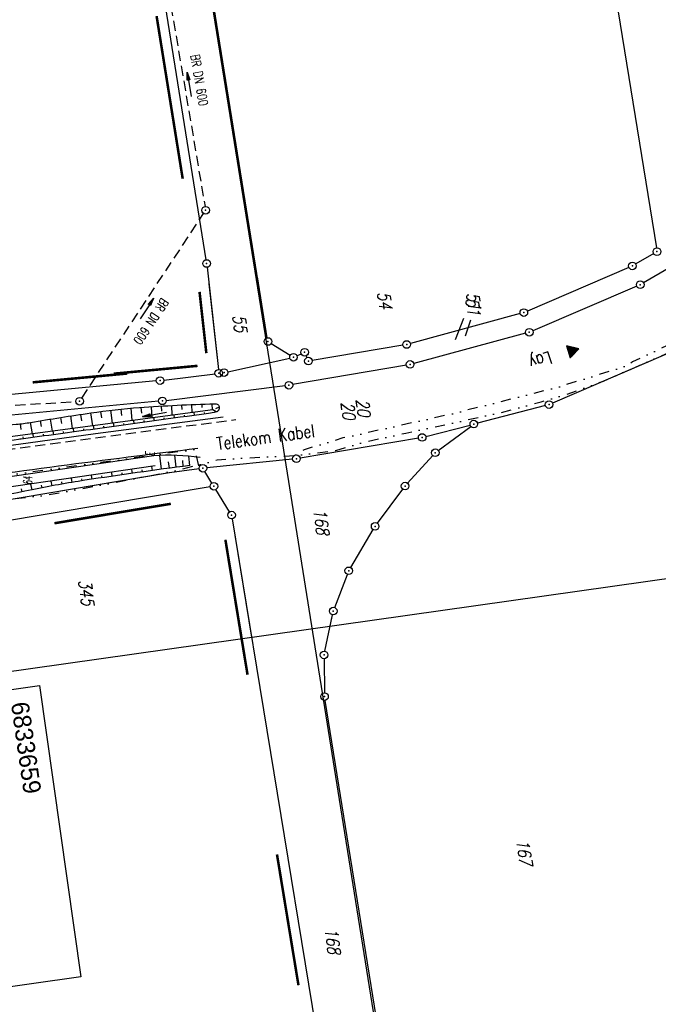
# Model space of a CAD drawing. Extents: x 446388 to 447135, y 445359 to 446567.
# Tile 22 of 80: x 446752 to 446877, y 445509 to 445703. Entities that reach past the tile are written whole.
import ezdxf
from ezdxf.enums import TextEntityAlignment as Align

# ---------------------------------------------------------------- set-up
doc = ezdxf.new("R2010")
doc.units = 0
doc.header["$LTSCALE"] = 2
doc.header["$MEASUREMENT"] = 0
for name, pattern in [('AUSGEZOGEN', [0]), ('GEMARKBAB', [3.7, 2, -0.5, 0.1, -0.5, 0.1, -0.5]), ('GESTRICH-X2', [1.5, 1, -0.5]), ('GETRENNTX3', [3.25, 1, -0.75, 0, -0.75, 0, -0.75])]:
    doc.linetypes.add(name, pattern=pattern)
doc.layers.get('0').update_dxf_attribs({"linetype": 'AUSGEZOGEN'})
for name, color, linetype in [('202-FLSTNR', 8, 'AUSGEZOGEN'), ('202-GEMARKGRZ', 7, 'GEMARKBAB'), ('202-GRENZL', 8, 'AUSGEZOGEN'), ('202-GRENZP', 8, 'AUSGEZOGEN'), ('203-FLSTNR', 8, 'AUSGEZOGEN'), ('203-GEMARKGRZ', 7, 'GEMARKBAB'), ('203-GRENZL', 8, 'AUSGEZOGEN'), ('203-GRENZP', 8, 'AUSGEZOGEN'), ('ANMERKUNG', 7, 'CONTINUOUS'), ('BOESCHG', 250, 'AUSGEZOGEN'), ('BW-SCHRIFT', 250, 'AUSGEZOGEN'), ('DURCHL', 200, 'GESTRICH-X2'), ('FBRTOP', 250, 'AUSGEZOGEN'), ('GRABEN', 250, 'AUSGEZOGEN'), ('KANAL', 7, 'GESTRICH-X2'), ('MULDE', 250, 'AUSGEZOGEN'), ('PFEIL', 7, 'CONTINUOUS'), ('PFEILTOP', 200, 'AUSGEZOGEN'), ('Planeinteilung', 250, 'CONTINUOUS'), ('RAHMEN', 7, 'AUSGEZOGEN'), ('SCHRIFT', 7, 'AUSGEZOGEN'), ('SCHSYMBOL', 200, 'AUSGEZOGEN'), ('STRASSE', 250, 'AUSGEZOGEN'), ('STROMLTG', 4, 'AUSGEZOGEN'), ('TELEKOM', 4, 'GETRENNTX3'), ('TEXTO', 4, 'CONTINUOUS'), ('W-LTG', 4, 'GESTRICH-X2')]:
    doc.layers.add(name, color=color, linetype=linetype)
doc.styles.add('ROMANS', font='romans.shx', dxfattribs={"width": 0.8})
doc.styles.add('UNIR-O', font='unir_o.shx', dxfattribs={"height": 2.5})

# ---------------------------------------------------------------- blocks, each defined once
blk = doc.blocks.new('GST')
at = {"color": 0}
blk.add_circle((0, 0), 0.75, dxfattribs=at)
blk.add_point((0, 0), dxfattribs=at)
blk = doc.blocks.new('10')
blk.add_blockref('GST', (0, 0))
blk = doc.blocks.new('PFEIL2')
at = {"color": 0}
for p, q in [((0.88, 0), (-2.4, -0.01)), ((0.88, -0.27), (0.88, 0.28)), ((0.88, 0.28), (2.43, 0.01)), ((0.91, 0.27), (0.88, 0.26)), ((0.97, 0.26), (0.88, 0.25)), ((1.02, 0.25), (0.88, 0.23)), ((1.07, 0.24), (0.88, 0.21)), ((1.13, 0.23), (0.88, 0.19)), ((1.18, 0.22), (0.88, 0.17)), ((1.24, 0.21), (0.88, 0.15)), ((1.29, 0.21), (0.88, 0.14)), ((1.34, 0.2), (0.88, 0.12)), ((1.4, 0.19), (0.88, 0.1)), ((1.45, 0.18), (0.88, 0.08)), ((1.51, 0.17), (0.88, 0.06)), ((1.56, 0.16), (0.88, 0.04)), ((1.61, 0.15), (0.88, 0.02)), ((1.67, 0.14), (0.88, 0.01)), ((1.72, 0.13), (0.88, -0.01)), ((1.78, 0.12), (0.88, -0.03)), ((1.83, 0.11), (0.88, -0.05)), ((1.88, 0.1), (0.88, -0.07)), ((1.94, 0.09), (0.88, -0.09)), ((2.05, 0.08), (0.88, -0.12)), ((1.99, 0.08), (0.88, -0.11)), ((2.1, 0.07), (0.88, -0.14)), ((2.15, 0.06), (0.88, -0.16)), ((2.21, 0.05), (0.88, -0.18)), ((2.26, 0.04), (0.88, -0.2)), ((2.32, 0.03), (0.88, -0.22)), ((2.37, 0.02), (0.88, -0.23)), ((2.42, 0.01), (0.88, -0.25)), ((2.43, 0.01), (0.88, -0.27))]:
    blk.add_line(p, q, dxfattribs=at)
blk = doc.blocks.new('1135594')
at = {"layer": 'RAHMEN'}
blk.add_line((950, 5), (950, 589), dxfattribs=at)
blk = doc.blocks.new('RPFEIL')
at = {"color": 0}
for p, q in [((0, 0), (-1.25, -2.17)), ((-1.05, -2.17), (-1.05, -1.82)), ((-0.95, -2.17), (-0.95, -1.65)), ((-0.85, -2.17), (-0.85, -1.47)), ((-0.75, -2.17), (-0.75, -1.3)), ((-0.65, -2.17), (-0.65, -1.13)), ((-0.55, -2.17), (-0.55, -0.95)), ((-0.45, -2.17), (-0.45, -0.78)), ((-0.35, -2.17), (-0.35, -0.61)), ((-0.25, -2.17), (-0.25, -0.43)), ((-0.15, -2.17), (-0.15, -0.26)), ((-0.05, -2.17), (-0.05, -0.09)), ((1.25, -2.17), (0, 0)), ((0.05, -2.17), (0.05, -0.09)), ((0.15, -2.17), (0.15, -0.26)), ((0.25, -2.17), (0.25, -0.43)), ((0.35, -2.17), (0.35, -0.61)), ((0.45, -2.17), (0.45, -0.78)), ((0.55, -2.17), (0.55, -0.95)), ((0.65, -2.17), (0.65, -1.13)), ((0.75, -2.17), (0.75, -1.3)), ((0.85, -2.17), (0.85, -1.47)), ((0.95, -2.17), (0.95, -1.65)), ((1.05, -2.17), (1.05, -1.82)), ((-1.25, -2.17), (1.25, -2.17)), ((-1.15, -2.17), (-1.15, -1.99)), ((1.15, -2.17), (1.15, -1.99))]:
    blk.add_line(p, q, dxfattribs=at)

msp = doc.modelspace()

# ---------------------------------------------------------------- linework, layer by layer
at = {"layer": '202-FLSTNR'}
msp.add_line((446840.34, 445644.15), (446839.28, 445640.99), dxfattribs=at)
at = {"layer": '202-GEMARKGRZ', "const_width": 0.5, "flags": 128}
for points in [[(446778.49, 445703.96), (446783.63, 445671.96)], [(446786.55, 445635.13), (446770.03, 445633.58)], [(446781.3, 445607.98), (446761.82, 445604.73)], [(446792.33, 445599.12), (446794.82, 445583.95)]]:
    msp.add_lwpolyline(points, dxfattribs=at)
at = {"layer": '202-GRENZL'}
for p, q in [((446835.06, 445917.56), (446876.91, 445658.34)), ((446800.29, 445640.66), (446763.45, 445868.74)), ((446777.83, 445720.65), (446788.22, 445656.01)), ((446893.73, 445662.66), (446874.38, 445651.48)), ((446876.38, 445657.22), (446872.84, 445655.18)), ((446788.42, 445654.52), (446790.66, 445634.42)), ((446871.5, 445654.5), (446851.5, 445645.92)), ((446873.04, 445650.8), (446852.58, 445642.04)), ((446850.09, 445645.42), (446828.46, 445639.53)), ((446851.17, 445641.54), (446829.14, 445635.6)), ((446801.05, 445639.53), (446804.81, 445637.2)), ((446827, 445639.2), (446809.12, 445636.19)), ((446792.5, 445633.96), (446804.72, 445636.65)), ((446806.13, 445637.12), (446806.97, 445637.49)), ((446807.94, 445637.11), (446808.09, 445636.76)), ((446878.68, 445637.35), (446856.48, 445627.81)), ((446827.68, 445635.27), (446805.28, 445631.45)), ((446778.43, 445632.15), (446702.65, 445625.04)), ((446779.92, 445632.31), (446790, 445633.58)), ((446780.37, 445628.33), (446803.8, 445631.23)), ((446778.88, 445628.17), (446703.27, 445621.07)), ((446855.06, 445627.32), (446841.69, 445623.86)), ((446831.52, 445621.22), (446840.23, 445623.48)), ((446833.96, 445618.48), (446840.36, 445623.22)), ((446830.05, 445620.9), (446806.76, 445616.97)), ((446805.27, 445616.77), (446788.37, 445615.06)), ((446827.93, 445612.03), (446832.86, 445617.47)), ((446786.88, 445614.87), (446781.03, 445614.04)), ((446781.03, 445614.04), (446706, 445601.43)), ((446789.39, 445612.07), (446788.01, 445614.34)), ((446789.04, 445611.31), (446706.56, 445597.52)), ((446792.88, 445606.4), (446790.17, 445610.79)), ((446821.98, 445604.14), (446826.98, 445610.87)), ((446793.39, 445605.02), (446797.21, 445581.72)), ((446816.72, 445595.43), (446821.15, 445602.89)), ((446813.56, 445587.57), (446816.07, 445594.09)), ((446812.67, 445583.91), (446813.14, 445586.14))]:
    msp.add_line(p, q, dxfattribs=at)
at = {"layer": '203-FLSTNR'}
msp.add_line((446838.93, 445644.46), (446837.28, 445640.25), dxfattribs=at)
at = {"layer": '203-GEMARKGRZ', "const_width": 0.5, "flags": 128}
for points in [[(446786.95, 445649.69), (446788.29, 445637.62)], [(446772.73, 445633.62), (446754.1, 445631.88)], [(446775.07, 445606.94), (446758.37, 445604.15)], [(446792.04, 445600.91), (446796.4, 445574.34)], [(446802.2, 445538.97), (446806.43, 445513.23)]]:
    msp.add_lwpolyline(points, dxfattribs=at)
at = {"layer": '203-GRENZL'}
for p, q in [((446871.5, 445654.5), (446851.5, 445645.92)), ((446788.78, 445651.28), (446790.66, 445634.42)), ((446800.29, 445640.66), (446798.36, 445652.63)), ((446873.04, 445650.81), (446852.58, 445642.04)), ((446850.09, 445645.42), (446828.46, 445639.53)), ((446851.17, 445641.54), (446829.14, 445635.6)), ((446801.05, 445639.53), (446804.81, 445637.2)), ((446827, 445639.21), (446809.12, 445636.19)), ((446792.5, 445633.96), (446804.72, 445636.65)), ((446806.13, 445637.12), (446806.97, 445637.49)), ((446807.94, 445637.11), (446808.09, 445636.76)), ((446875.52, 445635.99), (446856.48, 445627.81)), ((446827.68, 445635.27), (446805.28, 445631.45)), ((446778.43, 445632.15), (446702.65, 445625.04)), ((446779.92, 445632.31), (446790, 445633.58)), ((446780.38, 445628.33), (446803.8, 445631.23)), ((446778.88, 445628.17), (446703.27, 445621.07)), ((446855.06, 445627.32), (446841.69, 445623.86)), ((446831.52, 445621.22), (446840.23, 445623.48)), ((446833.96, 445618.48), (446840.36, 445623.22)), ((446830.05, 445620.91), (446806.76, 445616.98)), ((446805.27, 445616.77), (446788.37, 445615.06)), ((446827.93, 445612.03), (446832.86, 445617.47)), ((446786.88, 445614.88), (446780.98, 445614.04)), ((446780.98, 445614.04), (446706, 445601.43)), ((446789.39, 445612.07), (446788.01, 445614.34)), ((446789.04, 445611.31), (446706.56, 445597.52)), ((446792.88, 445606.4), (446790.17, 445610.79)), ((446821.98, 445604.14), (446826.98, 445610.87)), ((446793.39, 445605.02), (446822.74, 445426.2)), ((446816.72, 445595.44), (446821.15, 445602.89)), ((446813.56, 445587.57), (446816.07, 445594.09)), ((446811.63, 445578.97), (446813.14, 445586.14)), ((446811.49, 445577.49), (446811.55, 445570.78)), ((446835.97, 445419.46), (446811.68, 445569.29))]:
    msp.add_line(p, q, dxfattribs=at)
at = {"layer": 'BOESCHG'}
for p, q in [((446767.69, 445624.88), (446767.52, 445626.15)), ((446769.8, 445623.86), (446769.5, 445626.4)), ((446771.62, 445625.37), (446771.49, 445626.61)), ((446773.69, 445624.38), (446773.48, 445626.8)), ((446775.56, 445625.8), (446775.47, 445626.96)), ((446777.61, 445624.9), (446777.47, 445627.09)), ((446779.53, 445626.19), (446779.47, 445627.22)), ((446781.56, 445625.43), (446781.46, 445627.33)), ((446783.5, 445626.56), (446783.46, 445627.42)), ((446785.52, 445625.96), (446785.46, 445627.51)), ((446787.48, 445626.9), (446787.46, 445627.58)), ((446789.49, 445626.48), (446789.46, 445627.64)), ((446790.22, 445626.05), (446789.55, 445626.49)), ((446790.84, 445626.99), (446790.1, 445626.7)), ((446790.69, 445627.38), (446790.69, 445627.38)), ((446755.85, 445623.17), (446755.66, 445624.32)), ((446758.01, 445622.29), (446757.63, 445624.64)), ((446759.8, 445623.76), (446759.61, 445624.96)), ((446761.96, 445622.82), (446761.58, 445625.27)), ((446763.75, 445624.33), (446763.56, 445625.57)), ((446765.91, 445623.34), (446765.54, 445625.87)), ((446773.94, 445624.41), (446774.03, 445623.73)), ((446775.97, 445624.34), (446776.01, 445624)), ((446777.9, 445624.94), (446777.99, 445624.28)), ((446779.93, 445624.88), (446779.97, 445624.55)), ((446781.87, 445625.47), (446781.96, 445624.83)), ((446783.89, 445625.42), (446783.94, 445625.11)), ((446785.83, 445626), (446785.92, 445625.38)), ((446787.86, 445625.96), (446787.9, 445625.66)), ((446789.87, 445625.98), (446789.87, 445625.98)), ((446751.82, 445622.6), (446751.7, 445623.72)), ((446754.06, 445621.76), (446753.68, 445623.99)), ((446758.08, 445622.3), (446758.18, 445621.57)), ((446760.11, 445622.2), (446760.16, 445621.84)), ((446762.04, 445622.83), (446762.14, 445622.11)), ((446764.07, 445622.74), (446764.12, 445622.38)), ((446766.01, 445623.36), (446766.1, 445622.65)), ((446768.04, 445623.27), (446768.09, 445622.92)), ((446769.97, 445623.88), (446770.07, 445623.19)), ((446772, 445623.8), (446772.05, 445623.46)), ((446752.18, 445621.14), (446752.23, 445620.77)), ((446754.11, 445621.77), (446754.21, 445621.04)), ((446756.15, 445621.67), (446756.2, 445621.3)), ((446779.48, 445614.78), (446779.1, 445617.47)), ((446782.33, 445615.16), (446782.08, 445617.52)), ((446783.74, 445615.34), (446783.64, 445616.5)), ((446785.01, 445615.51), (446784.84, 445617.35)), ((446773.54, 445614.74), (446773.65, 445613.97)), ((446775.58, 445614.64), (446775.63, 445614.25)), ((446777.5, 445615.31), (446777.61, 445614.53)), ((446779.59, 445614.8), (446779.59, 445614.8)), ((446781.03, 445614.99), (446780.86, 445616.21)), ((446781.58, 445615.06), (446781.58, 445615.06)), ((446783.56, 445615.32), (446783.56, 445615.32)), ((446761.65, 445613.01), (446761.78, 445612.19)), ((446763.7, 445612.9), (446763.76, 445612.51)), ((446765.62, 445613.58), (446765.74, 445612.81)), ((446767.66, 445613.49), (446767.71, 445613.11)), ((446769.58, 445614.16), (446769.69, 445613.4)), ((446771.62, 445614.07), (446771.67, 445613.69)), ((446751.83, 445610.94), (446751.96, 445610.32)), ((446753.69, 445611.85), (446753.92, 445610.72)), ((446755.78, 445611.63), (446755.88, 445611.12)), ((446757.67, 445612.43), (446757.85, 445611.49)), ((446759.74, 445612.28), (446759.81, 445611.85))]:
    msp.add_line(p, q, dxfattribs=at)
for points in [[(446705.81, 445620.6, -0.0001), (446707.84, 445620.75, -0.00181), (446716.38, 445621.36, -0.001113), (446744.62, 445623.18, 0.005023), (446750.87, 445623.64, 0.021264), (446753.69, 445623.99, -0.00503), (446765.53, 445625.87, -0.018649), (446775.15, 445626.93, -0.012205), (446789.91, 445627.65)], [(446789.91, 445627.65, -0.197155), (446790.57, 445627.5, -0.234139), (446790.84, 445626.99, -0.158533), (446790.66, 445626.36, -0.192312), (446790.22, 445626.05, -0.020429), (446788.71, 445625.78, -0.001384), (446766.38, 445622.69, -0.000005), (446751.81, 445620.71, -0.000151), (446751.32, 445620.64, -0.001189), (446744.17, 445619.7, 0.000316), (446717.26, 445616.17, 0.015243), (446709.02, 445614.83, -0.038047), (446706.79, 445614.58, -0.185473)], [(446785.01, 445615.51, 0.006337), (446764.38, 445612.6, 0.012529), (446754.01, 445610.74, 0.004767), (446730.96, 445605.78, -0.00665), (446714.42, 445602.28, -0.026993), (446710.41, 445601.71, -0.002563), (446706.87, 445601.42)]]:
    msp.add_lwpolyline(points, format="xyb", dxfattribs=at)
msp.add_arc((446781.14, 445577.93), 39.6, 81.4286, 94.6204, dxfattribs=at)
at = {"layer": 'BW-SCHRIFT'}
msp.add_lwpolyline([(446755.41, 445572.21), (446763.54, 445514.88), (446725.59, 445509.5), (446717.46, 445566.83)], close=True, dxfattribs=at)
at = {"layer": 'DURCHL'}
for p, q in [((446779.81, 445714.88), (446788.03, 445666.47)), ((446763.75, 445628.78), (446787.75, 445665.12)), ((446714.72, 445625.31), (446762.59, 445628.09))]:
    msp.add_line(p, q, dxfattribs=at)
at = {"layer": 'FBRTOP'}
msp.add_lwpolyline([(446576.45, 446163.73, -0.000132), (446578.34, 446150.38, -0.000157), (446579.93, 446139.19, -0.000509), (446581.89, 446125.17, 0.000658), (446583.41, 446114.32, 0.000059), (446585.17, 446101.92, 0.000061), (446586.89, 446089.83, 0.000001), (446588.96, 446075.27, 0.000001), (446590.43, 446064.91, 0.000008), (446592.18, 446052.58, -0.000007), (446593.94, 446040.25, -0.00042), (446595.41, 446029.84, 0.000308), (446597.41, 446015.66, 0.000387), (446598.7, 446006.58, -0.000225), (446600.93, 445991, -0.000119), (446601.23, 445988.83, -0.000144)], format="xyb", dxfattribs=at)
at = {"layer": 'GRABEN'}
msp.add_lwpolyline([(446789.55, 445626.49), (446717.11, 445616.84), (446707.19, 445615.41)], dxfattribs=at)
at = {"layer": 'KANAL'}
for p, q in [((446779.81, 445714.88), (446788.03, 445666.47)), ((446763.75, 445628.78), (446787.75, 445665.12)), ((446714.72, 445625.31), (446762.59, 445628.09))]:
    msp.add_line(p, q, dxfattribs=at)
at = {"layer": 'MULDE', "flags": 128}
msp.add_lwpolyline([(446777.95, 445617.4), (446732, 445610.71), (446707.43, 445607.44), (446706.42, 445607.27)], dxfattribs=at)
at = {"layer": 'MULDE'}
msp.add_lwpolyline([(446778.24, 445615.42), (446732.28, 445608.73), (446707.73, 445605.46)], dxfattribs=at)
at = {"layer": 'STRASSE', "flags": 128}
msp.add_lwpolyline([(446791.61, 445625.06), (446766.45, 445621.72), (446751.32, 445619.68), (446717.41, 445615.26), (446691.19, 445611.41)], dxfattribs=at)
msp.add_lwpolyline([(446786.61, 445618.84, 0.002816), (446759.19, 445615.37, 0.002816), (446731.81, 445611.59, 0.002051), (446711.89, 445608.64, 0.002051), (446692.01, 445605.53)], format="xyb", dxfattribs=at)
at = {"layer": 'STROMLTG', "flags": 128}
msp.add_lwpolyline([(446737.65, 446032.07), (446753.66, 445927.47), (446764.8, 445855.11), (446776.32, 445787.24), (446787.64, 445717.12), (446801.6, 445630.45), (446814.45, 445549.8), (446825.76, 445479.35), (446835.37, 445420.55), (446838.51, 445400.72)], dxfattribs=at)
at = {"layer": 'TELEKOM', "flags": 128}
for points in [[(446978.08, 445746), (446973.3, 445738.23), (446963.74, 445723.2), (446951.88, 445704.57), (446943.7, 445692.06), (446929.76, 445677.26), (446920.94, 445667.93), (446910.9, 445659.31), (446900.56, 445651.56), (446885.28, 445642.14), (446872.24, 445635.89), (446871.17, 445635.15), (446857.28, 445630.83), (446837.13, 445625.78), (446815.19, 445620.93), (446807.52, 445618.62), (446805.73, 445617.52)], [(446813.78, 445618.47), (446819.95, 445620.27), (446827.59, 445621.89), (446839.04, 445624.36), (446845.93, 445625.84), (446854.23, 445628.04), (446859.26, 445629.5), (446866.49, 445632.14), (446874.56, 445635.64), (446879.21, 445637.68), (446887.77, 445642.62), (446891.41, 445644.67), (446901.55, 445650.76), (446922.21, 445666.82), (446937.22, 445682.41), (446946.3, 445692.14), (446952.48, 445700.79), (446969.44, 445726.3), (446982, 445745.95)], [(446516, 445579), (446539.76, 445582.22), (446540.65, 445582.35), (446542.59, 445582.06), (446543.74, 445582.2), (446571.44, 445585.68), (446581.69, 445586.76), (446581.55, 445589.48), (446592.57, 445591.2), (446616.25, 445594.19), (446625.91, 445595.8), (446630.01, 445596.14), (446638.87, 445597.67), (446646.85, 445598.92), (446646.58, 445601.87), (446664.97, 445604.75), (446683.54, 445607.07), (446692.37, 445608.48), (446694.41, 445608.36), (446696.1, 445604.45), (446699.89, 445602.8), (446700.72, 445600.41), (446703.95, 445600.61), (446724.17, 445604.63), (446747.84, 445608.68), (446756.69, 445609.67), (446769.12, 445611.95), (446782.93, 445614.65), (446790.43, 445616.61), (446795.8, 445617), (446803.83, 445617.34), (446806.17, 445617.54), (446813.78, 445618.47)], [(446786.78, 445615.47), (446786.05, 445618.67), (446768.59, 445616.27), (446748.58, 445613.53), (446723.06, 445609.74), (446716.74, 445608.39), (446708.22, 445606.02), (446706.75, 445605.3), (446702.47, 445605.72), (446698.5, 445605.66), (446696.58, 445605.5), (446696.1, 445604.45)]]:
    msp.add_lwpolyline(points, dxfattribs=at)
at = {"layer": 'W-LTG', "flags": 128}
msp.add_lwpolyline([(446585.28, 445595.37), (446658.76, 445606.2), (446693.4, 445611.36), (446713.1, 445613.78), (446766.47, 445620.97), (446794.1, 445624.56)], dxfattribs=at)

# ---------------------------------------------------------------- block references
at = {"layer": '202-GRENZP', "rotation": 278.0670474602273}
for p in [(446877.03, 445657.6), (446788.34, 445655.27), (446872.19, 445654.8), (446873.73, 445651.1), (446850.81, 445645.62), (446851.89, 445641.74), (446800.41, 445639.92), (446827.74, 445639.33), (446807.65, 445637.8), (446805.45, 445636.81), (446808.38, 445636.07), (446828.42, 445635.4), (446790.74, 445633.67), (446791.77, 445633.8), (446779.18, 445632.22), (446804.54, 445631.32), (446779.63, 445628.24), (446855.79, 445627.51), (446840.96, 445623.67), (446830.79, 445621.03), (446833.36, 445618.03), (446806.02, 445616.85), (446787.62, 445614.98), (446789.78, 445611.43), (446827.43, 445611.47), (446793.27, 445605.76), (446821.53, 445603.54), (446816.34, 445594.79), (446813.29, 445586.87)]:
    msp.add_blockref('GST', p, dxfattribs=at)
at = {"layer": '203-GRENZP', "rotation": 278.0670990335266}
for p in [(446872.19, 445654.8), (446850.81, 445645.62), (446851.89, 445641.74), (446800.41, 445639.92), (446827.74, 445639.33), (446807.65, 445637.8), (446805.45, 445636.81), (446808.38, 445636.07), (446828.42, 445635.4), (446790.74, 445633.67), (446791.77, 445633.8), (446779.18, 445632.22), (446804.54, 445631.32), (446779.63, 445628.24), (446855.79, 445627.51), (446840.96, 445623.67), (446830.79, 445621.03), (446833.36, 445618.03), (446806.02, 445616.85), (446787.62, 445614.98), (446789.78, 445611.43), (446827.43, 445611.47), (446793.27, 445605.76), (446821.53, 445603.54), (446816.34, 445594.79), (446813.29, 445586.87), (446811.48, 445578.24), (446811.56, 445570.03)]:
    msp.add_blockref('GST', p, dxfattribs=at)
at = {"layer": 'PFEIL'}
for p, rotation in [((446784.91, 445690.5), 99.631200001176), ((446776.58, 445646.39), 56.57629999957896)]:
    msp.add_blockref('PFEIL2', p, dxfattribs=dict(at, rotation=rotation))
at = {"layer": 'PFEILTOP', "rotation": 189.5346300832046}
msp.add_blockref('PFEIL2', (446778.1, 445625.59), dxfattribs=at)
at = {"layer": 'Planeinteilung', "linetype": 'Continuous', "rotation": 278.0670474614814}
msp.add_blockref('1135594', (446387.84, 446483.19), dxfattribs=at)
at = {"layer": 'SCHRIFT', "rotation": 286.6892854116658}
msp.add_blockref('RPFEIL', (446861.67, 445638.5), dxfattribs=at)
at = {"layer": 'SCHSYMBOL', "rotation": 278.0671}
for p in [(446788.15, 445665.74), (446763.34, 445628.15)]:
    msp.add_blockref('10', p, dxfattribs=at)

# ---------------------------------------------------------------- texts
at = {"layer": '202-FLSTNR', "style": 'ROMANS', "oblique": 15, "width": 0.8}
for s, p in [('51', (446839.47, 445649.44)), ('20', (446817.7, 445628.47)), ('168', (446809.35, 445606.87)), ('345', (446763.05, 445592.94))]:
    msp.add_text(s, height=2.5, rotation=278.067, dxfattribs=at).set_placement(p)
at = {"layer": '203-FLSTNR', "style": 'ROMANS', "oblique": 15, "width": 0.8}
for s, p in [('54', (446821.95, 445649.61)), ('51', (446839.35, 445648.33)), ('55', (446793.42, 445645.04)), ('20', (446814.72, 445627.91)), ('167', (446849.32, 445541.81)), ('168', (446811.58, 445524.37))]:
    msp.add_text(s, height=2.5, rotation=278.0671, dxfattribs=at).set_placement(p)
at = {"layer": 'ANMERKUNG', "style": 'ROMANS', "oblique": 7, "width": 0.5}
for s, p in [('E', (446778.09, 445617.41)), ('64', (446754.01, 445611.74))]:
    msp.add_text(s, height=1.8, rotation=90, dxfattribs=at).set_placement(p)
at = {"layer": 'BW-SCHRIFT', "style": 'UNIR-O'}
msp.add_text('6833659', height=3.5, rotation=278.0775, dxfattribs=at).set_placement((446749.8, 445568.74))
at = {"layer": 'SCHRIFT', "style": 'ROMANS', "width": 0.8}
msp.add_text('Lay', height=2.5, rotation=197.8287, dxfattribs=at).set_placement((446855.89, 445638.01))
at = {"layer": 'TELEKOM', "style": 'ROMANS', "width": 0.8}
msp.add_text('Telekom Kabel', height=2.5, rotation=7.7386, dxfattribs=at).set_placement((446790.47, 445618.55))
at = {"layer": 'TEXTO', "style": 'ROMANS', "width": 0.75}
for rotation, p in [(279.6312, (446786.01, 445691.22)), (236.5763, (446776.66, 445644.36))]:
    msp.add_text('BR DN 600', height=1.8, rotation=rotation, dxfattribs=at).set_placement(p, align=Align.CENTER)

doc.saveas('drawing.dxf')
